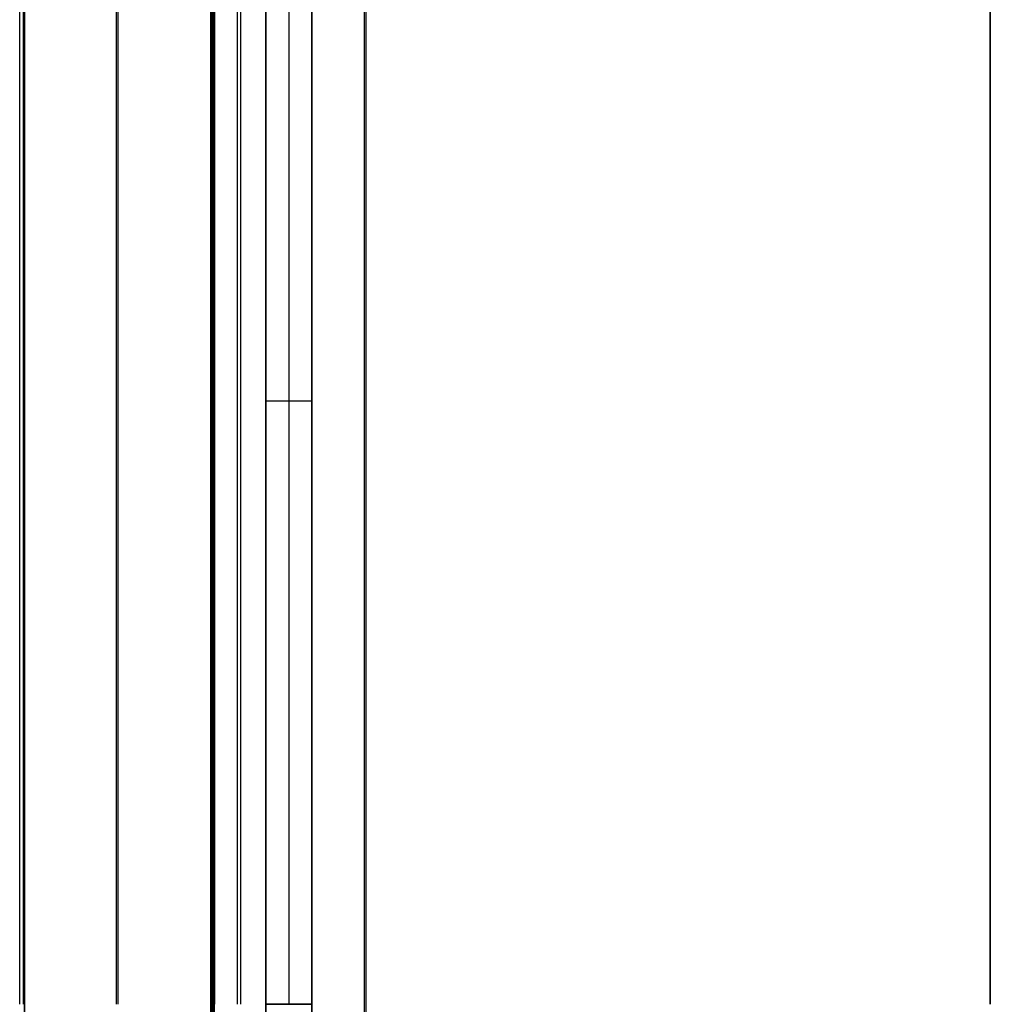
# Model space of a CAD drawing. Header units: millimetres. Extents: x -630 to 192, y -7 to 1615.
# Tile 113 of 249: x -619 to -219, y 804 to 1209. Entities that reach past the tile are written whole.
import ezdxf

# ---------------------------------------------------------------- set-up
doc = ezdxf.new("R2010")
doc.units = ezdxf.units.MM
doc.header["$MEASUREMENT"] = 0
doc.layers.add('OVIDIO 160x80x72h', color=7, linetype='Continuous')

msp = doc.modelspace()

# ---------------------------------------------------------------- linework, layer by layer
at = {"layer": 'OVIDIO 160x80x72h'}
for points in [[(-219.11, 803.77), (-219.11, 1601.65)], [(-219.11, 1601.65), (-219.11, 803.77)], [(-219.11, 803.77), (-219.11, 1601.65)], [(-219.11, 1601.65), (-219.11, 803.77)], [(-618.94, 803.77), (-618.94, 1588.45)], [(-617.48, 803.77), (-617.48, 1588.45)], [(-616.99, 803.77), (-616.99, 1588.45)], [(-616.99, 1588.45), (-616.99, 803.77)], [(-579.06, 803.77), (-579.06, 1515.8)], [(-578.39, 803.77), (-578.39, 1515.8)], [(-529.35, 1512.67), (-529.35, 803.77)], [(-528.01, 1512.67), (-528.01, 803.77)], [(-517.54, 803.77), (-517.54, 1500.7)], [(-517.54, 1500.7), (-517.54, 803.77)], [(-517.54, 803.77), (-517.54, 1500.7)], [(-517.54, 1500.7), (-517.54, 803.77)], [(-508.1, 1491.34), (-508.1, 803.77)], [(-508.1, 1491.34), (-508.1, 803.77)], [(-498.66, 803.77), (-498.66, 1476.93)], [(-498.66, 803.77), (-498.66, 1476.93)], [(-498.66, 1476.93), (-498.66, 803.77)], [(-498.66, 1476.93), (-498.66, 803.77)], [(-498.66, 1476.93), (-498.66, 803.77)], [(-540.23, 1450.35), (-540.23, 803.77)], [(-540.23, 803.77), (-540.23, 1450.35)], [(-539.56, 1450.35), (-539.56, 803.77)], [(-539.56, 803.77), (-539.56, 1450.35)], [(-539.18, 1450.35), (-539.18, 803.77)], [(-538.89, 1450.35), (-538.89, 803.77)], [(-538.89, 803.77), (-538.89, 1450.35)], [(-538.7, 1450.35), (-538.7, 803.77)], [(-477.05, 1380.41), (-477.05, 738.99)], [(-476.33, 1380.41), (-476.33, 738.99)], [(-517.54, 1052.24), (-498.66, 1052.24)], [(-517.54, 1052.24), (-498.66, 1052.24)], [(-616.99, 803.77), (-616.99, 19.09)], [(-616.99, 19.09), (-616.99, 803.77)], [(-540.23, 803.77), (-540.23, 157.19)], [(-540.23, 157.19), (-540.23, 803.77)], [(-539.56, 803.77), (-539.56, 157.19)], [(-539.56, 157.19), (-539.56, 803.77)], [(-538.89, 157.19), (-538.89, 803.77)], [(-538.89, 803.77), (-538.89, 157.19)], [(-517.54, 803.77), (-498.66, 803.77)], [(-498.66, 803.77), (-517.54, 803.77)], [(-517.54, 803.77), (-517.54, 106.84)], [(-498.66, 803.77), (-517.54, 803.77)], [(-517.54, 106.84), (-517.54, 803.77)], [(-517.54, 803.77), (-517.54, 106.84)], [(-517.54, 803.77), (-498.66, 803.77)], [(-517.54, 106.84), (-517.54, 803.77)], [(-498.66, 130.61), (-498.66, 803.77)], [(-498.66, 803.77), (-498.66, 130.61)], [(-498.66, 130.61), (-498.66, 803.77)], [(-498.66, 803.77), (-498.66, 130.61)]]:
    msp.add_lwpolyline(points, dxfattribs=at)
at = {"layer": 'OVIDIO 160x80x72h', "extrusion": (1, 0, 0)}
for points in [[(803.77, 717.58), (1588.07, 717.58)], [(1588.07, 717.58), (803.77, 717.58)], [(1588.45, 719.87), (803.77, 719.87)], [(803.77, 719.87), (1588.45, 719.87)], [(1502.1, 718.46), (803.77, 718.46)], [(803.77, 718.46), (1502.1, 718.46)], [(803.77, 717.79), (1502.1, 717.79)], [(1502.1, 717.79), (803.77, 717.79)], [(1450.35, 679.64), (803.77, 679.64)], [(803.77, 679.64), (1450.35, 679.64)], [(1040.35, 719.87), (1040.35, 718.37)], [(803.77, 717.58), (19.47, 717.58)], [(19.47, 717.58), (803.77, 717.58)], [(19.09, 719.87), (803.77, 719.87)], [(803.77, 719.87), (19.09, 719.87)], [(157.19, 679.64), (803.77, 679.64)], [(803.77, 679.64), (157.19, 679.64)], [(803.77, 718.46), (105.44, 718.46)], [(105.44, 718.46), (803.77, 718.46)], [(105.44, 717.79), (803.77, 717.79)], [(803.77, 717.79), (105.44, 717.79)], [(803.77, 719.87), (803.77, 718.37)]]:
    msp.add_lwpolyline(points, dxfattribs=at)
at = {"layer": 'OVIDIO 160x80x72h', "extrusion": (1, 9.4522e-07, 0)}
for points in [[(803.77, 718.92), (1588.07, 718.92)], [(1588.07, 718.92), (803.77, 718.92)]]:
    msp.add_lwpolyline(points, dxfattribs=at)
at = {"layer": 'OVIDIO 160x80x72h', "extrusion": (0, 1, 0)}
for points in [[(219.11, 721.37), (616.99, 721.37)], [(219.11, 719.87), (616.99, 719.87)], [(219.11, 719.87), (-178.77, 719.87)], [(219.11, 721.37), (-178.77, 721.37)], [(616.99, 721.37), (617.03, 721.37), (617.07, 721.36), (617.11, 721.36), (617.15, 721.36), (617.19, 721.36), (617.23, 721.35), (617.27, 721.35), (617.31, 721.34), (617.35, 721.33), (617.39, 721.33), (617.43, 721.32), (617.47, 721.31), (617.52, 721.3), (617.56, 721.29), (617.6, 721.27), (617.64, 721.26), (617.68, 721.25), (617.72, 721.23), (617.76, 721.21), (617.8, 721.2), (617.83, 721.18), (617.87, 721.16), (617.91, 721.14), (617.95, 721.12), (617.99, 721.1), (618.03, 721.08), (618.06, 721.06), (618.1, 721.03), (618.13, 721.01), (618.17, 720.98), (618.21, 720.96), (618.24, 720.93), (618.27, 720.9), (618.31, 720.87), (618.34, 720.85), (618.37, 720.82), (618.4, 720.79), (618.43, 720.76), (618.46, 720.72), (618.49, 720.69), (618.52, 720.66), (618.55, 720.63), (618.57, 720.59), (618.6, 720.56), (618.62, 720.52), (618.65, 720.49), (618.67, 720.45), (618.69, 720.42), (618.72, 720.38), (618.74, 720.35), (618.76, 720.31), (618.78, 720.27), (618.79, 720.24), (618.81, 720.2), (618.83, 720.16), (618.84, 720.13), (618.86, 720.09), (618.87, 720.05), (618.89, 720.01), (618.9, 719.98), (618.91, 719.94), (618.92, 719.9), (618.93, 719.86), (618.94, 719.83), (618.95, 719.79), (618.96, 719.75), (618.96, 719.71), (618.97, 719.67), (618.98, 719.63), (618.98, 719.59), (618.98, 719.55), (618.99, 719.51), (618.99, 719.47), (618.99, 719.43), (618.99, 719.39), (618.99, 719.35), (618.99, 719.31), (618.99, 719.27), (618.99, 719.23), (618.98, 719.18), (618.98, 719.14), (618.98, 719.1), (618.97, 719.06), (618.96, 719.02), (618.95, 718.98), (618.95, 718.93), (618.94, 718.89), (618.93, 718.85), (618.91, 718.81), (618.9, 718.77), (618.89, 718.73), (618.87, 718.68), (618.86, 718.64), (618.84, 718.6), (618.83, 718.56), (618.81, 718.52), (618.79, 718.49), (618.77, 718.45), (618.75, 718.41), (618.73, 718.37), (618.71, 718.33), (618.68, 718.3), (618.66, 718.26), (618.63, 718.22), (618.61, 718.19), (618.58, 718.15), (618.56, 718.12), (618.53, 718.09), (618.5, 718.05), (618.47, 718.02), (618.44, 717.99), (618.42, 717.96), (618.39, 717.93), (618.35, 717.9), (618.32, 717.87), (618.29, 717.85), (618.26, 717.82), (618.23, 717.79), (618.19, 717.77), (618.16, 717.74), (618.13, 717.72), (618.09, 717.7), (618.06, 717.67), (618.03, 717.65), (617.99, 717.63), (617.96, 717.61), (617.92, 717.6), (617.89, 717.58)], [(617.89, 717.58), (540.23, 678.75)], [(616.99, 719.87), (617, 719.87), (617.01, 719.87), (617.02, 719.87), (617.03, 719.86), (617.04, 719.86), (617.05, 719.86), (617.06, 719.86), (617.07, 719.86), (617.08, 719.86), (617.09, 719.86), (617.1, 719.85), (617.11, 719.85), (617.12, 719.85), (617.13, 719.85), (617.14, 719.84), (617.15, 719.84), (617.16, 719.84), (617.17, 719.83), (617.18, 719.83), (617.19, 719.82), (617.2, 719.82), (617.21, 719.82), (617.22, 719.81), (617.23, 719.81), (617.24, 719.8), (617.25, 719.79), (617.26, 719.79), (617.27, 719.78), (617.28, 719.78), (617.29, 719.77), (617.3, 719.76), (617.3, 719.76), (617.31, 719.75), (617.32, 719.74), (617.33, 719.74), (617.34, 719.73), (617.35, 719.72), (617.35, 719.71), (617.36, 719.71), (617.37, 719.7), (617.37, 719.69), (617.38, 719.68), (617.39, 719.67), (617.39, 719.66), (617.4, 719.66), (617.41, 719.65), (617.41, 719.64), (617.42, 719.63), (617.42, 719.62), (617.43, 719.61), (617.43, 719.6), (617.44, 719.59), (617.44, 719.58), (617.45, 719.57), (617.45, 719.57), (617.46, 719.56), (617.46, 719.55), (617.46, 719.54), (617.47, 719.53), (617.47, 719.52), (617.47, 719.51), (617.47, 719.5), (617.48, 719.49), (617.48, 719.48), (617.48, 719.47), (617.48, 719.46), (617.49, 719.45), (617.49, 719.44), (617.49, 719.43), (617.49, 719.42), (617.49, 719.41), (617.49, 719.4), (617.49, 719.39), (617.49, 719.38), (617.49, 719.37), (617.49, 719.36), (617.49, 719.35), (617.49, 719.34), (617.49, 719.33), (617.49, 719.32), (617.49, 719.31), (617.49, 719.3), (617.49, 719.29), (617.49, 719.28), (617.48, 719.27), (617.48, 719.26), (617.48, 719.25), (617.48, 719.24), (617.47, 719.23), (617.47, 719.22), (617.47, 719.21), (617.46, 719.2), (617.46, 719.19), (617.46, 719.18), (617.45, 719.17), (617.45, 719.16), (617.44, 719.15), (617.44, 719.14), (617.43, 719.13), (617.43, 719.12), (617.42, 719.11), (617.42, 719.1), (617.41, 719.09), (617.4, 719.08), (617.4, 719.07), (617.39, 719.06), (617.38, 719.05), (617.38, 719.05), (617.37, 719.04), (617.36, 719.03), (617.36, 719.02), (617.35, 719.01), (617.34, 719.01), (617.33, 719), (617.33, 718.99), (617.32, 718.99), (617.31, 718.98), (617.3, 718.97), (617.29, 718.97), (617.29, 718.96), (617.28, 718.95), (617.27, 718.95), (617.26, 718.94), (617.25, 718.94), (617.24, 718.93), (617.23, 718.93), (617.23, 718.92), (617.22, 718.92)], [(617.22, 718.92), (539.56, 680.09)], [(538.89, 680.31), (519.82, 718.46)], [(537.55, 679.64), (518.47, 717.79)], [(519.82, 718.46), (519.78, 718.53), (519.74, 718.61), (519.69, 718.68), (519.64, 718.75), (519.59, 718.82), (519.54, 718.89), (519.48, 718.96), (519.43, 719.03), (519.37, 719.09), (519.33, 719.12), (519.3, 719.15), (519.27, 719.18), (519.24, 719.22), (519.2, 719.24), (519.17, 719.27), (519.13, 719.3), (519.1, 719.33), (519.06, 719.36), (519.03, 719.38), (518.99, 719.41), (518.95, 719.44), (518.91, 719.46), (518.88, 719.49), (518.84, 719.51), (518.8, 719.53), (518.76, 719.55), (518.72, 719.57), (518.68, 719.6), (518.64, 719.62), (518.6, 719.63), (518.56, 719.65), (518.51, 719.67), (518.47, 719.69), (518.43, 719.7), (518.39, 719.72), (518.35, 719.73), (518.3, 719.75), (518.22, 719.77), (518.13, 719.8), (518.05, 719.81), (517.96, 719.83), (517.88, 719.84), (517.79, 719.85), (517.7, 719.86), (517.62, 719.86), (517.54, 719.87)], [(518.47, 717.79), (518.46, 717.82), (518.44, 717.85), (518.42, 717.88), (518.4, 717.91), (518.38, 717.94), (518.36, 717.96), (518.34, 717.99), (518.31, 718.02), (518.29, 718.05), (518.28, 718.06), (518.26, 718.07), (518.25, 718.09), (518.24, 718.1), (518.22, 718.11), (518.21, 718.12), (518.19, 718.13), (518.18, 718.15), (518.16, 718.16), (518.15, 718.17), (518.13, 718.18), (518.12, 718.19), (518.1, 718.2), (518.09, 718.21), (518.07, 718.22), (518.06, 718.23), (518.04, 718.24), (518.02, 718.25), (518.01, 718.25), (517.99, 718.26), (517.97, 718.27), (517.96, 718.28), (517.94, 718.29), (517.92, 718.29), (517.9, 718.3), (517.89, 718.31), (517.87, 718.31), (517.85, 718.32), (517.82, 718.33), (517.78, 718.34), (517.75, 718.34), (517.71, 718.35), (517.68, 718.36), (517.64, 718.36), (517.6, 718.36), (517.57, 718.37), (517.54, 718.37)], [(537.55, 679.64), (537.57, 679.6), (537.59, 679.56), (537.62, 679.52), (537.64, 679.47), (537.67, 679.43), (537.69, 679.39), (537.72, 679.35), (537.75, 679.31), (537.78, 679.27), (537.82, 679.24), (537.85, 679.2), (537.88, 679.16), (537.92, 679.13), (537.95, 679.09), (537.99, 679.06), (538.03, 679.03), (538.06, 678.99), (538.1, 678.96), (538.14, 678.93), (538.18, 678.9), (538.22, 678.87), (538.26, 678.85), (538.31, 678.82), (538.35, 678.8), (538.39, 678.77), (538.43, 678.75), (538.48, 678.73), (538.52, 678.71), (538.57, 678.69), (538.61, 678.67), (538.66, 678.66), (538.7, 678.64), (538.75, 678.63), (538.79, 678.61), (538.84, 678.6), (538.89, 678.59), (538.94, 678.58), (538.98, 678.57), (539.03, 678.56), (539.08, 678.55), (539.13, 678.55), (539.18, 678.54), (539.23, 678.54), (539.28, 678.54), (539.33, 678.54), (539.38, 678.54), (539.43, 678.54), (539.48, 678.54), (539.52, 678.55), (539.57, 678.55), (539.62, 678.56), (539.67, 678.57), (539.72, 678.57), (539.77, 678.58), (539.82, 678.6), (539.87, 678.61), (539.91, 678.62), (539.96, 678.64), (540.01, 678.65), (540.05, 678.67), (540.1, 678.69), (540.14, 678.71), (540.19, 678.73), (540.23, 678.75)], [(538.89, 680.31), (538.89, 680.3), (538.9, 680.29), (538.9, 680.28), (538.91, 680.27), (538.92, 680.26), (538.92, 680.25), (538.93, 680.24), (538.94, 680.23), (538.95, 680.22), (538.95, 680.21), (538.96, 680.2), (538.97, 680.19), (538.98, 680.18), (538.99, 680.18), (539, 680.17), (539.01, 680.16), (539.02, 680.15), (539.03, 680.14), (539.04, 680.14), (539.05, 680.13), (539.06, 680.12), (539.07, 680.11), (539.08, 680.11), (539.09, 680.1), (539.1, 680.1), (539.11, 680.09), (539.12, 680.09), (539.13, 680.08), (539.14, 680.08), (539.15, 680.07), (539.17, 680.07), (539.18, 680.06), (539.19, 680.06), (539.2, 680.06), (539.21, 680.05), (539.22, 680.05), (539.23, 680.05), (539.25, 680.04), (539.26, 680.04), (539.27, 680.04), (539.28, 680.04), (539.3, 680.04), (539.31, 680.04), (539.32, 680.04), (539.33, 680.04), (539.35, 680.04), (539.36, 680.04), (539.37, 680.04), (539.38, 680.04), (539.39, 680.04), (539.41, 680.04), (539.42, 680.04), (539.43, 680.05), (539.44, 680.05), (539.46, 680.05), (539.47, 680.05), (539.48, 680.06), (539.49, 680.06), (539.5, 680.07), (539.51, 680.07), (539.53, 680.07), (539.54, 680.08), (539.55, 680.08), (539.56, 680.09)], [(617.89, 717.58), (617.92, 717.6), (617.96, 717.61), (617.99, 717.63), (618.03, 717.65), (618.06, 717.67), (618.09, 717.7), (618.13, 717.72), (618.16, 717.74), (618.19, 717.77), (618.23, 717.79), (618.26, 717.82), (618.29, 717.84), (618.32, 717.87), (618.35, 717.9), (618.38, 717.93), (618.41, 717.96), (618.44, 717.99), (618.47, 718.02), (618.5, 718.05), (618.53, 718.08), (618.55, 718.12), (618.58, 718.15), (618.61, 718.18), (618.63, 718.22), (618.66, 718.25), (618.68, 718.29), (618.7, 718.33), (618.72, 718.36), (618.75, 718.4), (618.77, 718.44), (618.79, 718.48), (618.8, 718.52), (618.82, 718.56), (618.84, 718.6), (618.86, 718.64), (618.87, 718.68), (618.89, 718.72), (618.9, 718.76), (618.91, 718.8), (618.92, 718.84), (618.93, 718.89), (618.94, 718.93), (618.95, 718.97), (618.96, 719.01), (618.97, 719.05), (618.97, 719.1), (618.98, 719.14), (618.98, 719.18), (618.99, 719.22), (618.99, 719.26), (618.99, 719.31), (618.99, 719.35), (618.99, 719.39), (618.99, 719.43), (618.99, 719.47), (618.99, 719.51), (618.98, 719.55), (618.98, 719.59), (618.98, 719.63), (618.97, 719.67), (618.96, 719.71), (618.96, 719.75), (618.95, 719.79), (618.94, 719.83), (618.93, 719.86), (618.92, 719.9), (618.91, 719.94), (618.9, 719.98), (618.88, 720.01), (618.87, 720.05), (618.86, 720.09), (618.84, 720.13), (618.83, 720.17), (618.81, 720.2), (618.79, 720.24), (618.77, 720.28), (618.75, 720.31), (618.73, 720.35), (618.71, 720.39), (618.69, 720.42), (618.67, 720.46), (618.64, 720.49), (618.62, 720.53), (618.59, 720.56), (618.57, 720.6), (618.54, 720.63), (618.51, 720.66), (618.49, 720.7), (618.46, 720.73), (618.43, 720.76), (618.4, 720.79), (618.37, 720.82), (618.33, 720.85), (618.3, 720.88), (618.27, 720.91), (618.23, 720.93), (618.2, 720.96), (618.16, 720.99), (618.13, 721.01), (618.09, 721.04), (618.06, 721.06), (618.02, 721.08), (617.98, 721.1), (617.94, 721.13), (617.91, 721.15), (617.87, 721.16), (617.83, 721.18), (617.79, 721.2), (617.75, 721.22), (617.71, 721.23), (617.67, 721.25), (617.63, 721.26), (617.59, 721.27), (617.55, 721.29), (617.51, 721.3), (617.47, 721.31), (617.43, 721.32), (617.39, 721.33), (617.35, 721.33), (617.31, 721.34), (617.27, 721.35), (617.23, 721.35), (617.19, 721.36), (617.15, 721.36), (617.11, 721.36), (617.07, 721.36), (617.03, 721.37), (616.99, 721.37)], [(616.99, 721.37), (617.03, 721.37), (617.07, 721.36), (617.11, 721.36), (617.15, 721.36), (617.19, 721.36), (617.23, 721.35), (617.27, 721.35), (617.31, 721.34), (617.35, 721.33), (617.39, 721.33), (617.43, 721.32), (617.47, 721.31), (617.51, 721.3), (617.55, 721.29), (617.59, 721.27), (617.63, 721.26), (617.67, 721.25), (617.71, 721.23), (617.75, 721.22), (617.79, 721.2), (617.83, 721.18), (617.87, 721.16), (617.91, 721.15), (617.94, 721.13), (617.98, 721.1), (618.02, 721.08), (618.06, 721.06), (618.09, 721.04), (618.13, 721.01), (618.16, 720.99), (618.2, 720.96), (618.23, 720.93), (618.27, 720.91), (618.3, 720.88), (618.33, 720.85), (618.37, 720.82), (618.4, 720.79), (618.43, 720.76), (618.46, 720.73), (618.49, 720.7), (618.51, 720.66), (618.54, 720.63), (618.57, 720.6), (618.59, 720.56), (618.62, 720.53), (618.64, 720.49), (618.67, 720.46), (618.69, 720.42), (618.71, 720.39), (618.73, 720.35), (618.75, 720.31), (618.77, 720.28), (618.79, 720.24), (618.81, 720.2), (618.83, 720.17), (618.84, 720.13), (618.86, 720.09), (618.87, 720.05), (618.88, 720.01), (618.9, 719.98), (618.91, 719.94), (618.92, 719.9), (618.93, 719.86), (618.94, 719.83), (618.95, 719.79), (618.96, 719.75), (618.96, 719.71), (618.97, 719.67), (618.98, 719.63), (618.98, 719.59), (618.98, 719.55), (618.99, 719.51), (618.99, 719.47), (618.99, 719.43), (618.99, 719.39), (618.99, 719.35), (618.99, 719.31), (618.99, 719.26), (618.99, 719.22), (618.98, 719.18), (618.98, 719.14), (618.97, 719.1), (618.97, 719.05), (618.96, 719.01), (618.95, 718.97), (618.94, 718.93), (618.93, 718.89), (618.92, 718.84), (618.91, 718.8), (618.9, 718.76), (618.89, 718.72), (618.87, 718.68), (618.86, 718.64), (618.84, 718.6), (618.82, 718.56), (618.8, 718.52), (618.79, 718.48), (618.77, 718.44), (618.75, 718.4), (618.72, 718.36), (618.7, 718.33), (618.68, 718.29), (618.66, 718.25), (618.63, 718.22), (618.61, 718.18), (618.58, 718.15), (618.55, 718.12), (618.53, 718.08), (618.5, 718.05), (618.47, 718.02), (618.44, 717.99), (618.41, 717.96), (618.38, 717.93), (618.35, 717.9), (618.32, 717.87), (618.29, 717.84), (618.26, 717.82), (618.23, 717.79), (618.19, 717.77), (618.16, 717.74), (618.13, 717.72), (618.09, 717.7), (618.06, 717.67), (618.03, 717.65), (617.99, 717.63), (617.96, 717.61), (617.92, 717.6), (617.89, 717.58)], [(540.23, 678.75), (617.89, 717.58)], [(617.89, 717.58), (540.23, 678.75)], [(617.22, 718.92), (617.22, 718.92), (617.23, 718.93), (617.24, 718.93), (617.25, 718.94), (617.26, 718.94), (617.27, 718.95), (617.28, 718.96), (617.28, 718.96), (617.29, 718.97), (617.3, 718.97), (617.31, 718.98), (617.32, 718.99), (617.32, 718.99), (617.33, 719), (617.34, 719.01), (617.35, 719.02), (617.35, 719.02), (617.36, 719.03), (617.37, 719.04), (617.38, 719.05), (617.38, 719.05), (617.39, 719.06), (617.4, 719.07), (617.4, 719.08), (617.41, 719.09), (617.41, 719.1), (617.42, 719.11), (617.42, 719.12), (617.43, 719.13), (617.44, 719.14), (617.44, 719.15), (617.45, 719.16), (617.45, 719.17), (617.45, 719.18), (617.46, 719.19), (617.46, 719.2), (617.47, 719.21), (617.47, 719.22), (617.47, 719.23), (617.47, 719.24), (617.48, 719.25), (617.48, 719.26), (617.48, 719.27), (617.48, 719.28), (617.49, 719.29), (617.49, 719.3), (617.49, 719.31), (617.49, 719.32), (617.49, 719.33), (617.49, 719.34), (617.49, 719.35), (617.49, 719.36), (617.49, 719.37), (617.49, 719.38), (617.49, 719.39), (617.49, 719.4), (617.49, 719.41), (617.49, 719.42), (617.49, 719.43), (617.49, 719.44), (617.48, 719.45), (617.48, 719.46), (617.48, 719.47), (617.48, 719.48), (617.48, 719.49), (617.47, 719.5), (617.47, 719.51), (617.47, 719.52), (617.47, 719.53), (617.46, 719.54), (617.46, 719.55), (617.45, 719.56), (617.45, 719.57), (617.45, 719.58), (617.44, 719.59), (617.44, 719.59), (617.43, 719.6), (617.43, 719.61), (617.42, 719.62), (617.42, 719.63), (617.41, 719.64), (617.41, 719.65), (617.4, 719.66), (617.39, 719.67), (617.39, 719.67), (617.38, 719.68), (617.37, 719.69), (617.37, 719.7), (617.36, 719.71), (617.35, 719.71), (617.34, 719.72), (617.34, 719.73), (617.33, 719.74), (617.32, 719.74), (617.31, 719.75), (617.3, 719.76), (617.29, 719.77), (617.29, 719.77), (617.28, 719.78), (617.27, 719.78), (617.26, 719.79), (617.25, 719.8), (617.24, 719.8), (617.23, 719.81), (617.22, 719.81), (617.21, 719.82), (617.2, 719.82), (617.19, 719.82), (617.18, 719.83), (617.17, 719.83), (617.16, 719.84), (617.15, 719.84), (617.14, 719.84), (617.13, 719.85), (617.12, 719.85), (617.11, 719.85), (617.1, 719.85), (617.09, 719.86), (617.08, 719.86), (617.07, 719.86), (617.06, 719.86), (617.05, 719.86), (617.04, 719.86), (617.03, 719.86), (617.02, 719.87), (617.01, 719.87), (617, 719.87), (616.99, 719.87)], [(617.22, 718.92), (539.56, 680.09)], [(539.56, 680.09), (617.22, 718.92)], [(219.11, 721.37), (616.99, 721.37)], [(616.99, 719.87), (219.11, 719.87)], [(616.99, 721.37), (219.11, 721.37)], [(219.11, 719.87), (616.99, 719.87)], [(537.55, 679.64), (537.57, 679.6), (537.59, 679.56), (537.61, 679.52), (537.63, 679.49), (537.66, 679.45), (537.68, 679.41), (537.71, 679.37), (537.74, 679.33), (537.77, 679.29), (537.8, 679.26), (537.83, 679.22), (537.86, 679.18), (537.89, 679.15), (537.93, 679.11), (537.96, 679.08), (538, 679.05), (538.04, 679.01), (538.08, 678.98), (538.12, 678.95), (538.16, 678.92), (538.2, 678.89), (538.24, 678.86), (538.28, 678.84), (538.33, 678.81), (538.37, 678.78), (538.42, 678.76), (538.46, 678.74), (538.51, 678.72), (538.56, 678.69), (538.6, 678.67), (538.65, 678.66), (538.7, 678.64), (538.75, 678.62), (538.8, 678.61), (538.85, 678.6), (538.9, 678.58), (538.95, 678.57), (539, 678.56), (539.05, 678.56), (539.1, 678.55), (539.16, 678.55), (539.21, 678.54), (539.26, 678.54), (539.31, 678.54), (539.36, 678.54), (539.41, 678.54), (539.46, 678.54), (539.51, 678.54), (539.56, 678.55), (539.61, 678.56), (539.65, 678.56), (539.7, 678.57), (539.75, 678.58), (539.8, 678.59), (539.84, 678.6), (539.89, 678.62), (539.93, 678.63), (539.98, 678.64), (540.02, 678.66), (540.06, 678.67), (540.11, 678.69), (540.15, 678.71), (540.19, 678.73), (540.23, 678.75)], [(539.56, 680.09), (539.55, 680.08), (539.54, 680.08), (539.53, 680.08), (539.52, 680.07), (539.51, 680.07), (539.5, 680.06), (539.48, 680.06), (539.47, 680.06), (539.46, 680.05), (539.45, 680.05), (539.44, 680.05), (539.43, 680.05), (539.41, 680.04), (539.4, 680.04), (539.39, 680.04), (539.38, 680.04), (539.37, 680.04), (539.35, 680.04), (539.34, 680.04), (539.33, 680.04), (539.32, 680.04), (539.3, 680.04), (539.29, 680.04), (539.28, 680.04), (539.26, 680.04), (539.25, 680.04), (539.24, 680.05), (539.23, 680.05), (539.21, 680.05), (539.2, 680.06), (539.19, 680.06), (539.18, 680.06), (539.16, 680.07), (539.15, 680.07), (539.14, 680.08), (539.13, 680.08), (539.12, 680.09), (539.11, 680.09), (539.09, 680.1), (539.08, 680.11), (539.07, 680.11), (539.06, 680.12), (539.05, 680.13), (539.04, 680.13), (539.03, 680.14), (539.02, 680.15), (539.01, 680.16), (539, 680.16), (538.99, 680.17), (538.98, 680.18), (538.97, 680.19), (538.97, 680.2), (538.96, 680.21), (538.95, 680.22), (538.94, 680.23), (538.94, 680.24), (538.93, 680.25), (538.92, 680.25), (538.92, 680.26), (538.91, 680.27), (538.9, 680.28), (538.9, 680.29), (538.89, 680.3), (538.89, 680.31)], [(538.89, 680.31), (538.89, 680.3), (538.9, 680.29), (538.9, 680.28), (538.91, 680.27), (538.92, 680.26), (538.92, 680.25), (538.93, 680.25), (538.94, 680.24), (538.94, 680.23), (538.95, 680.22), (538.96, 680.21), (538.97, 680.2), (538.97, 680.19), (538.98, 680.18), (538.99, 680.17), (539, 680.16), (539.01, 680.16), (539.02, 680.15), (539.03, 680.14), (539.04, 680.13), (539.05, 680.13), (539.06, 680.12), (539.07, 680.11), (539.08, 680.11), (539.09, 680.1), (539.11, 680.09), (539.12, 680.09), (539.13, 680.08), (539.14, 680.08), (539.15, 680.07), (539.16, 680.07), (539.18, 680.06), (539.19, 680.06), (539.2, 680.06), (539.21, 680.05), (539.23, 680.05), (539.24, 680.05), (539.25, 680.04), (539.26, 680.04), (539.28, 680.04), (539.29, 680.04), (539.3, 680.04), (539.32, 680.04), (539.33, 680.04), (539.34, 680.04), (539.35, 680.04), (539.37, 680.04), (539.38, 680.04), (539.39, 680.04), (539.4, 680.04), (539.41, 680.04), (539.43, 680.05), (539.44, 680.05), (539.45, 680.05), (539.46, 680.05), (539.47, 680.06), (539.48, 680.06), (539.5, 680.06), (539.51, 680.07), (539.52, 680.07), (539.53, 680.08), (539.54, 680.08), (539.55, 680.08), (539.56, 680.09)], [(538.89, 680.31), (519.82, 718.46)], [(519.82, 718.46), (538.89, 680.31)], [(518.47, 717.79), (537.55, 679.64)], [(537.55, 679.64), (518.47, 717.79)], [(519.82, 718.46), (519.78, 718.53), (519.74, 718.61), (519.69, 718.68), (519.64, 718.75), (519.59, 718.82), (519.54, 718.89), (519.48, 718.96), (519.43, 719.03), (519.37, 719.09), (519.33, 719.12), (519.3, 719.15), (519.27, 719.18), (519.24, 719.22), (519.2, 719.24), (519.17, 719.27), (519.13, 719.3), (519.1, 719.33), (519.06, 719.36), (519.03, 719.38), (518.99, 719.41), (518.95, 719.44), (518.91, 719.46), (518.88, 719.49), (518.84, 719.51), (518.8, 719.53), (518.76, 719.55), (518.72, 719.57), (518.68, 719.6), (518.64, 719.62), (518.6, 719.63), (518.56, 719.65), (518.51, 719.67), (518.47, 719.69), (518.43, 719.7), (518.39, 719.72), (518.35, 719.73), (518.3, 719.75), (518.22, 719.77), (518.13, 719.8), (518.05, 719.81), (517.96, 719.83), (517.88, 719.84), (517.79, 719.85), (517.7, 719.86), (517.62, 719.86), (517.54, 719.87)], [(517.54, 719.87), (517.62, 719.86), (517.7, 719.86), (517.79, 719.85), (517.88, 719.84), (517.96, 719.83), (518.05, 719.81), (518.13, 719.8), (518.22, 719.77), (518.3, 719.75), (518.35, 719.73), (518.39, 719.72), (518.43, 719.7), (518.47, 719.69), (518.51, 719.67), (518.56, 719.65), (518.6, 719.63), (518.64, 719.62), (518.68, 719.6), (518.72, 719.57), (518.76, 719.55), (518.8, 719.53), (518.84, 719.51), (518.88, 719.49), (518.91, 719.46), (518.95, 719.44), (518.99, 719.41), (519.03, 719.38), (519.06, 719.36), (519.1, 719.33), (519.13, 719.3), (519.17, 719.27), (519.2, 719.24), (519.24, 719.22), (519.27, 719.18), (519.3, 719.15), (519.33, 719.12), (519.37, 719.09), (519.43, 719.03), (519.48, 718.96), (519.54, 718.89), (519.59, 718.82), (519.64, 718.75), (519.69, 718.68), (519.74, 718.61), (519.78, 718.53), (519.82, 718.46)], [(517.54, 718.37), (517.57, 718.37), (517.6, 718.36), (517.64, 718.36), (517.68, 718.36), (517.71, 718.35), (517.75, 718.34), (517.78, 718.34), (517.82, 718.33), (517.85, 718.32), (517.87, 718.31), (517.89, 718.31), (517.9, 718.3), (517.92, 718.29), (517.94, 718.29), (517.96, 718.28), (517.97, 718.27), (517.99, 718.26), (518.01, 718.25), (518.02, 718.25), (518.04, 718.24), (518.06, 718.23), (518.07, 718.22), (518.09, 718.21), (518.1, 718.2), (518.12, 718.19), (518.13, 718.18), (518.15, 718.17), (518.16, 718.16), (518.18, 718.15), (518.19, 718.13), (518.21, 718.12), (518.22, 718.11), (518.24, 718.1), (518.25, 718.09), (518.26, 718.07), (518.28, 718.06), (518.29, 718.05), (518.31, 718.02), (518.34, 717.99), (518.36, 717.96), (518.38, 717.94), (518.4, 717.91), (518.42, 717.88), (518.44, 717.85), (518.46, 717.82), (518.47, 717.79)], [(518.47, 717.79), (518.46, 717.82), (518.44, 717.85), (518.42, 717.88), (518.4, 717.91), (518.38, 717.94), (518.36, 717.96), (518.34, 717.99), (518.31, 718.02), (518.29, 718.05), (518.28, 718.06), (518.26, 718.07), (518.25, 718.09), (518.24, 718.1), (518.22, 718.11), (518.21, 718.12), (518.19, 718.13), (518.18, 718.15), (518.16, 718.16), (518.15, 718.17), (518.13, 718.18), (518.12, 718.19), (518.1, 718.2), (518.09, 718.21), (518.07, 718.22), (518.06, 718.23), (518.04, 718.24), (518.02, 718.25), (518.01, 718.25), (517.99, 718.26), (517.97, 718.27), (517.96, 718.28), (517.94, 718.29), (517.92, 718.29), (517.9, 718.3), (517.89, 718.31), (517.87, 718.31), (517.85, 718.32), (517.82, 718.33), (517.78, 718.34), (517.75, 718.34), (517.71, 718.35), (517.68, 718.36), (517.64, 718.36), (517.6, 718.36), (517.57, 718.37), (517.54, 718.37)], [(-178.77, 719.87), (219.11, 719.87)], [(219.11, 721.37), (-178.77, 721.37)], [(-178.77, 721.37), (219.11, 721.37)], [(219.11, 719.87), (-178.77, 719.87)]]:
    msp.add_lwpolyline(points, dxfattribs=at)

doc.saveas('drawing.dxf')
